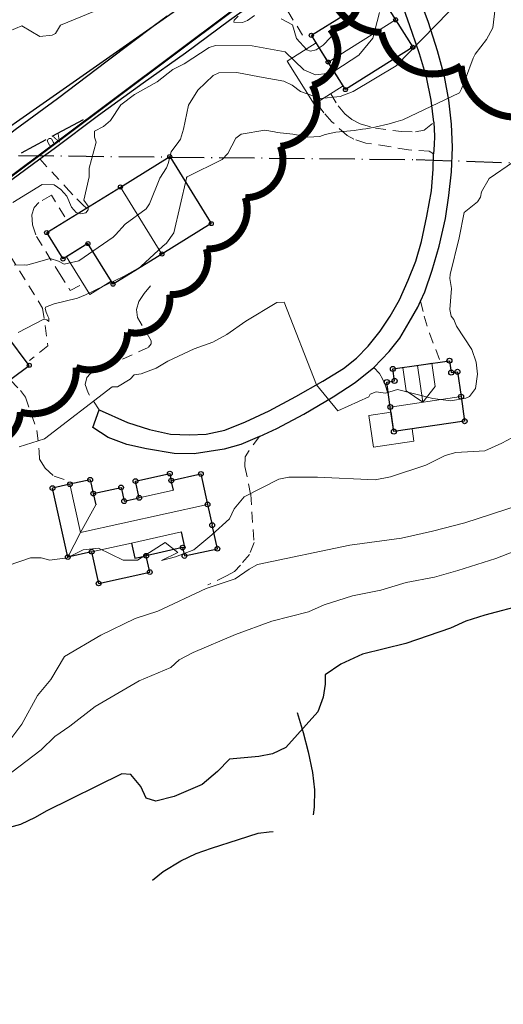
# Model space of a CAD drawing. Header units: metres. Extents: x 0 to 385757, y 0 to 6885278.
# Tile 88 of 108: x 309106 to 309175, y 6884042 to 6884182. Entities that reach past the tile are written whole.
import ezdxf

# ---------------------------------------------------------------- set-up
doc = ezdxf.new("R2010")
doc.units = ezdxf.units.M
for name, pattern in [('AvløpFelles', [7, 5, -1, 0, -1]), ('Overvann', [6, 5, -1]), ('STVEGKANT', [2.5, 1.5, -1])]:
    doc.linetypes.add(name, pattern=pattern)
for name, color, linetype, lineweight in [('_Ny overvann', 253, 'Continuous', 50), ('K--DI---05061--Veranda-HUSDIV', 8, 'Continuous', 9), ('K--DI---05080--Bygningslinje-HUSDIV', 8, 'Continuous', 9), ('K--DI---05081--Taksprang-HUSDIV', 8, 'Continuous', 9), ('K--DI---07007--AnnetVegarealAvgrensning-STVEGKANT', 252, 'STVEGKANT', 20), ('K--DI---07018--Vegdekkekant-VKANT', 250, 'Continuous', 25), ('K--DI---08000--LednTraseseksjon-Avløp felles', 1, 'AvløpFelles', 25), ('K--DI---08000--LednTraseseksjon-Over vann', 7, 'Overvann', 25), ('K--DI---08000--LednTraseseksjon-Vann', 5, 'Continuous', 25), ('K--DI---Høydekurve-KURVE', 8, 'Continuous', 9), ('K--DI---Høydekurve-TKURVE', 7, 'Continuous', 20), ('K--DI---Mønelinje-HUSDIV', 8, 'Continuous', 9)]:
    doc.layers.add(name, color=color, linetype=linetype, lineweight=lineweight)
doc.layers.add('_Tiltak avløp Selje', color=1, linetype='Continuous', true_color=0xff0000)
doc.layers.add('K--DI---HUS_PRIKK', color=7, linetype='Continuous', true_color=0x000000)
for name, color, linetype in [('K--DI---', 7, 'Continuous'), ('K--DI---02003--Forsenkningskurve-FORKURVE', 8, 'STREK MED BDS208'), ('K--DI---05009--TaksprangBunn', 9, 'Continuous'), ('K--DI---05014--Takkant-HUS_PRIKK', 8, 'Continuous'), ('K--DI---09111--KantUtsnitt', 9, 'Continuous'), ('K--DI---KanalGrøft', 153, 'Continuous'), ('K--DI---LednTraseseksjon-OV-Sosiinfo', 9, 'Continuous'), ('K--DI---VegAnnenAvgrensning', 9, 'Continuous')]:
    doc.layers.add(name, color=color, linetype=linetype)
doc.styles.add('Focus CAT', font='isocpeur.ttf')
doc.linetypes.add('STREK MED BDS208', pattern='A,3.5,[208,BDS.shx,S=128,R=0,X=0,Y=0]', length=3.5)

# ---------------------------------------------------------------- blocks, each defined once
blk = doc.blocks.new('BDS199')
at = {"layer": 'K--DI---'}
blk.add_circle((0, 0), 5, dxfattribs=at)

msp = doc.modelspace()

# ---------------------------------------------------------------- linework, layer by layer
at = {"layer": '_Ny overvann'}
msp.add_lwpolyline([(308993.1561, 6884072.1372), (309044.3592, 6884113.2686), (309103.3562, 6884158.4981), (309152.7584, 6884195.4987), (309155.0397, 6884196.9125)], dxfattribs=at)
at = {"layer": '_Tiltak avløp Selje', "const_width": 1}
for points in [[(309150.3424, 6884190.8993, 0.52056705), (309157.401, 6884180.0551, 0.52056705), (309157.401, 6884180.0551, 0.52056705), (309168.6708, 6884175.3316, 0.52056705), (309168.6708, 6884175.3316, 0.52056705), (309179.6047, 6884168.7454, 0.52056705)], [(309099.6272, 6884122.1033, 0.52056705), (309106.3223, 6884126.321, 0.52056705), (309106.3223, 6884126.321, 0.52056705), (309114.2081, 6884132.6295, 0.52056705), (309114.2081, 6884132.6295, 0.52056705), (309121.4841, 6884137.6239, 0.52056705), (309121.4841, 6884137.6239, 0.52056705), (309127.4309, 6884142.9595, 0.52056705), (309127.4309, 6884142.9595, 0.52056705), (309132.6299, 6884149.413, 0.52056705), (309132.6299, 6884149.413, 0.52056705), (309138.141, 6884156.6579, 0.52056705), (309138.141, 6884156.6579, 0.52056705), (309143.1151, 6884163.9317, 0.52056705), (309143.1151, 6884163.9317, 0.52056705), (309147.6242, 6884172.5776, 0.52056705), (309147.6242, 6884172.5776, 0.52056705), (309150.2088, 6884180.5194, 0.52056705), (309150.2088, 6884180.5194, 0.52056705), (309153.8103, 6884187.3286, 0.52056705)]]:
    msp.add_lwpolyline(points, format="xyb", dxfattribs=at)
at = {"layer": 'K--DI---02003--Forsenkningskurve-FORKURVE', "elevation": 3, "flags": 128}
msp.add_lwpolyline([(309256.99, 6884115.45), (309256.77, 6884115.8), (309253.81, 6884117.22), (309253.1, 6884118.13), (309251.64, 6884120.97), (309251.45, 6884121.88), (309251.83, 6884126.71), (309252.43, 6884130.26), (309252.06, 6884131.57), (309249.74, 6884132), (309245.22, 6884130.75), (309244.79, 6884130.77), (309241.08, 6884132.75), (309235.89, 6884134.97), (309234.83, 6884134.82), (309227.58, 6884130.04), (309224.39, 6884127.79), (309220.01, 6884124.04), (309217.2, 6884121.36), (309212.97, 6884118.3), (309206.99, 6884113.04), (309205.25, 6884111.17), (309202.26, 6884108.99), (309197.65, 6884107.35), (309193.28, 6884104.62), (309191.86, 6884104.12), (309188.95, 6884103.64), (309183.19, 6884101.8), (309181.03, 6884100.33), (309177.74, 6884099.06), (309172.01, 6884097.58), (309169.33, 6884096.72), (309167.16, 6884095.71), (309160.87, 6884093.54), (309154.74, 6884092.02), (309151.65, 6884090.63), (309149.45, 6884089.1), (309149.45, 6884087.81), (309149.16, 6884085.93), (309148.42, 6884083.89), (309143.86, 6884078.84), (309141.97, 6884077.92), (309140.07, 6884077.56), (309135.9, 6884077.16), (309134.2, 6884075.4), (309132.01, 6884073.57), (309128.06, 6884071.89), (309125.49, 6884071.2), (309124.09, 6884071.66), (309123.37, 6884073.29), (309121.95, 6884075.01), (309120.65, 6884075.09), (309109.97, 6884069.83), (309108.42, 6884068.9), (309106.32, 6884067.91), (309102.65, 6884066.94), (309101.76, 6884066.58), (309100.34, 6884065.63), (309098.7, 6884063.84), (309098, 6884062.35), (309096.1, 6884057.27), (309095.2, 6884056.34), (309092, 6884054.82), (309090.13, 6884054.31), (309088.37, 6884053.47), (309082.2, 6884053.08), (309081.42, 6884052.86), (309080.87, 6884052.45), (309081.49, 6884051.93), (309084.55, 6884050.3), (309084.63, 6884047.71), (309081.1, 6884045.06), (309081.15, 6884043.71), (309084.17, 6884042.46)], dxfattribs=at)
at = {"layer": 'K--DI---05009--TaksprangBunn', "linetype": 'Continuous'}
for points in [[(309127.98, 6884115.25, 10.75), (309127.67, 6884116.62, 9.83)], [(309116.63, 6884114.77, 9.45), (309116.98, 6884113.19, 10.5)], [(309129.27, 6884107.12, 9.2), (309129.6, 6884107.19, 9.18), (309129.12, 6884109.35, 10.63)], [(309122.03, 6884107.77, 10.63), (309122.51, 6884105.62, 9.4), (309124.11, 6884105.97, 9.07)]]:
    msp.add_polyline3d(points, dxfattribs=at)
at = {"layer": 'K--DI---05014--Takkant-HUS_PRIKK', "flags": 128}
for points, elevation in [([(309116.19, 6884116.73), (309116.63, 6884114.77)], 10.5), ([(309116.4, 6884106.53), (309113.02, 6884105.78), (309110.86, 6884115.55)], 10.63), ([(309129.27, 6884107.12), (309124.11, 6884105.97)], 10.23)]:
    msp.add_lwpolyline(points, dxfattribs=dict(at, elevation=elevation))
at = {"layer": 'K--DI---05014--Takkant-HUS_PRIKK'}
for points in [[(309152.3, 6884171.97, 14.64), (309149.86, 6884175.87, 17.04), (309147.48, 6884179.66, 14.64), (309152.07, 6884182.53, 14.64), (309151.53, 6884183.39, 14.1), (309152.97, 6884184.29, 14.1), (309152.26, 6884185.42, 13.39), (309155.41, 6884187.4, 13.39), (309156.66, 6884185.41, 14.64), (309157.02, 6884185.64, 14.64), (309159.4, 6884181.85, 17.04), (309161.84, 6884177.96, 14.64), (309152.3, 6884171.97, 14.64)], [(309120.47, 6884158.18, 17.17), (309127.45, 6884162.49, 13.91), (309133.32, 6884153, 13.91), (309126.34, 6884148.69, 17.17), (309119.43, 6884144.42, 13.91), (309115.87, 6884150.17, 13.91), (309112.35, 6884147.99, 12.25), (309110.04, 6884151.73, 12.25), (309120.47, 6884158.18, 17.17)], [(309095.91, 6884137.45, 11.16), (309102.29, 6884128.96, 11.16), (309104.97, 6884130.98, 12.55), (309107.57, 6884132.93, 10.82), (309101.19, 6884141.41, 10.82), (309098.59, 6884139.46, 12.55), (309095.91, 6884137.45, 11.16)], [(309159.26, 6884130.72, 11.74), (309159.01, 6884132.42, 10.45), (309167.02, 6884133.59, 10.45), (309167.27, 6884131.9, 11.74), (309168.14, 6884132.02, 11.74), (309168.66, 6884128.5, 14.4), (309169.17, 6884125.02, 11.74), (309159.16, 6884123.55, 11.74), (309158.65, 6884127.03, 14.4), (309158.14, 6884130.56, 11.74), (309159.26, 6884130.72, 11.74)], [(309116.63, 6884114.77, 9.45), (309120.56, 6884115.64, 9.45), (309120.99, 6884113.7, 10.75), (309123.13, 6884114.17, 10.75), (309122.6, 6884116.54, 9.68), (309127.46, 6884117.61, 9.68), (309127.67, 6884116.62, 10.13)], [(309127.67, 6884116.62, 9.83), (309131.85, 6884117.55, 9.83), (309132.8, 6884113.23, 12.71), (309133.45, 6884110.3, 10.63)], [(309116.19, 6884116.73, 10.5), (309113.32, 6884116.09, 12.71), (309110.86, 6884115.55, 10.63)], [(309129.27, 6884107.12, 9.2), (309129.53, 6884105.94, 8.2), (309134.19, 6884106.97, 8.2), (309133.45, 6884110.3, 10.63)], [(309116.4, 6884106.53, 10.63), (309117.39, 6884102.06, 8.08), (309124.62, 6884103.65, 8.15), (309124.11, 6884105.97, 9.07)]]:
    msp.add_polyline3d(points, dxfattribs=at)
at = {"layer": 'K--DI---05061--Veranda-HUSDIV', "flags": 128}
for points, elevation in [([(309148.15, 6884178.59), (309144.05, 6884176.01), (309147.88, 6884169.91), (309151.98, 6884172.49), (309148.15, 6884178.59)], 12.78), ([(309119.16, 6884144.85), (309116.14, 6884142.98), (309112.85, 6884148.3), (309115.87, 6884150.17), (309119.16, 6884144.85)], 11.66), ([(309161.74, 6884123.93), (309159.16, 6884123.55), (309158.76, 6884126.31), (309155.6, 6884125.85), (309156.26, 6884121.35), (309162, 6884122.19), (309161.74, 6884123.93)], 7.15)]:
    msp.add_lwpolyline(points, dxfattribs=dict(at, elevation=elevation))
at = {"layer": 'K--DI---05080--Bygningslinje-HUSDIV', "flags": 128}
for points, elevation in [([(309127.98, 6884115.25), (309123.13, 6884114.17)], 10.75), ([(309129.12, 6884109.35), (309122.03, 6884107.77)], 10.63), ([(309116.4, 6884106.53), (309122.03, 6884107.77)], 10.63)]:
    msp.add_lwpolyline(points, dxfattribs=dict(at, elevation=elevation))
at = {"layer": 'K--DI---05080--Bygningslinje-HUSDIV'}
for points in [[(309165.02, 6884129.94, 12.94), (309163.24, 6884127.7, 14.4), (309160.9, 6884129.34, 12.94), (309160.42, 6884132.63, 12.94), (309162.48, 6884132.93, 14.4), (309164.54, 6884133.23, 12.94), (309165.02, 6884129.94, 12.94)], [(309113.02, 6884105.78, 10.63), (309114.84, 6884109.25, 12.71), (309116.98, 6884113.19, 10.5)]]:
    msp.add_polyline3d(points, dxfattribs=at)
at = {"layer": 'K--DI---05081--Taksprang-HUSDIV', "elevation": 10.5, "flags": 128}
msp.add_lwpolyline([(309116.63, 6884114.77), (309116.98, 6884113.19)], dxfattribs=at)
at = {"layer": 'K--DI---05081--Taksprang-HUSDIV'}
for points in [[(309127.67, 6884116.62, 10.13), (309127.98, 6884115.25, 10.75)], [(309129.12, 6884109.35, 10.63), (309129.6, 6884107.19, 10.23), (309129.27, 6884107.12, 10.23)], [(309122.03, 6884107.77, 10.63), (309122.51, 6884105.62, 10.23), (309124.11, 6884105.97, 10.23)]]:
    msp.add_polyline3d(points, dxfattribs=at)
at = {"layer": 'K--DI---07007--AnnetVegarealAvgrensning-STVEGKANT'}
for points in [[(309154.19, 6884195.17, 10.54), (309154.45, 6884194.46, 10.45), (309154.2, 6884193.97, 10.42), (309153.46, 6884193.16, 10.54), (309147.69, 6884189.06, 11.21), (309142.82, 6884185.19, 11.34), (309146.43, 6884179.37, 11.48)], [(309150.24, 6884171.39, 8.99), (309151.26, 6884169.67, 8.66), (309152.21, 6884168.54, 8.37), (309153.2, 6884167.76, 8.16), (309154.4, 6884167.11, 8.05), (309156.54, 6884166.53, 7.88), (309160.25, 6884166.03, 7.88), (309162.21, 6884166, 7.89), (309163.46, 6884166.23, 7.85), (309164.79, 6884167.34, 7.89)], [(309164.78, 6884162.88, 7.71), (309164.17, 6884163.24, 7.72), (309161.21, 6884163.44, 7.75), (309158.46, 6884163.93, 7.78), (309155.2, 6884164.39, 7.84), (309153.51, 6884164.97, 7.95), (309152.54, 6884165.47, 8.03), (309150.4, 6884167.42, 8.47), (309149.25, 6884168.68, 8.67), (309148.29, 6884170.01, 8.88)], [(309109.05, 6884162.15, 10.31), (309112.74, 6884158.18, 10.14), (309114.28, 6884156.51, 10.12), (309115.15, 6884155.65, 10.12), (309115.66, 6884155.2, 10.1)], [(309112.61, 6884153.94, 10.02), (309110.7, 6884157.01, 9.98), (309108.91, 6884156.01, 9.91), (309108.26, 6884155.26, 9.9), (309107.95, 6884154.25, 9.86), (309108.03, 6884152.82, 9.65), (309108.59, 6884151.18, 9.46), (309111.83, 6884145.94, 8.17), (309113.36, 6884143.55, 7.93), (309115.23, 6884144.48, 8.1)], [(309100.11, 6884155.64, 10.44), (309102.23, 6884152.67, 10.11), (309109.45, 6884141.03, 7.94), (309110.21, 6884135.67, 7.83), (309107.62, 6884133.61, 8.08)], [(309117.48, 6884126.62, 6.87), (309115.9, 6884129.04, 6.99), (309115.5, 6884130.2, 7.09), (309115.71, 6884131.21, 7.13), (309116.2, 6884131.73, 7.17), (309124.43, 6884135.49, 7.48), (309124.8, 6884135.98, 7.6), (309124.8, 6884136.42, 7.61), (309122.89, 6884139.7, 7.63), (309122.74, 6884140.83, 7.65), (309123.08, 6884141.96, 7.67), (309123.84, 6884143.11, 7.67), (309124.74, 6884144.2, 7.67)], [(309162.94, 6884142.03, 7.4), (309163.45, 6884139.91, 7.48), (309164.18, 6884137.49, 7.71), (309165.67, 6884133.57, 7.87)], [(309156.33, 6884132.63, 7.55), (309157.12, 6884131.77, 7.59), (309157.53, 6884131.04, 7.61), (309157.88, 6884130.29, 7.61), (309158.37, 6884128.74, 7.61)], [(309104.9, 6884130.81, 8.04), (309106.35, 6884129.35, 7.95), (309107.05, 6884128.41, 7.78), (309108.65, 6884123.71, 7.02), (309108.97, 6884120.72, 6.99), (309109.04, 6884119.66, 6.99), (309109.84, 6884118.37, 6.9), (309111.09, 6884117.22, 6.87), (309112.75, 6884116.7, 6.86)], [(309140.13, 6884122.87, 6.49), (309138.68, 6884120.89, 6.35), (309138.14, 6884119.97, 6.28), (309138.09, 6884118.62, 6.24), (309138.9, 6884114.67, 6.04), (309139.37, 6884107.84, 5.54), (309138.71, 6884106.17, 5.45), (309137.44, 6884104.63, 5.41), (309136.61, 6884103.75, 5.41), (309135.49, 6884103.15, 5.44), (309132.82, 6884101.83, 5.44)]]:
    msp.add_polyline3d(points, dxfattribs=at)
at = {"layer": 'K--DI---07018--Vegdekkekant-VKANT'}
for points in [[(309162.94, 6884142.03, 7.4), (309163.54, 6884143.36, 7.35), (309164.58, 6884146.42, 7.35), (309165.54, 6884149.81, 7.35), (309166.44, 6884153.7, 7.35), (309166.95, 6884156.96, 7.35), (309167.32, 6884160.33, 7.36), (309167.47, 6884163.8, 7.6), (309167.33, 6884167.07, 7.95), (309166.94, 6884170.48, 8.16), (309166.32, 6884173.82, 8.42), (309165.33, 6884177.46, 8.61), (309164.06, 6884181.45, 8.95), (309162.45, 6884185.82, 9.54), (309160.93, 6884189.77, 9.65), (309159.72, 6884193, 9.92), (309159.38, 6884194.76, 10.16), (309159.2, 6884196.24, 10.23), (309159.35, 6884197.46, 10.31), (309159.77, 6884199.36, 10.44)], [(309109.05, 6884162.15, 10.31), (309111.1, 6884163.65, 10.31), (309117.39, 6884168.34, 10.31), (309123.69, 6884172.94, 10.31), (309129.68, 6884177.17, 10.54), (309135.92, 6884181.82, 10.75), (309142.62, 6884186.62, 10.76), (309148.8, 6884191.2, 10.73), (309154.19, 6884195.17, 10.54)], [(309164.79, 6884167.34, 7.89), (309164.41, 6884170.46, 8.19), (309163.76, 6884173.74, 8.58), (309162.79, 6884177.03, 8.83), (309161.73, 6884180.05, 9.04), (309160.52, 6884183.57, 9.56), (309159.05, 6884187.19, 9.81), (309158.33, 6884188.92, 9.92)], [(309088.82, 6884153.51, 10.86), (309090.77, 6884154.94, 10.79), (309098.22, 6884160.64, 10.64), (309105.6, 6884166.31, 10.63), (309111.56, 6884170.73, 10.62), (309118.59, 6884176.06, 10.49), (309125.3, 6884181.08, 10.55), (309127.1, 6884182.4, 10.59)], [(309117.48, 6884126.62, 6.87), (309121.49, 6884124.85, 6.62), (309124.6, 6884123.85, 6.62), (309127.54, 6884123.2, 6.61), (309130.19, 6884123.07, 6.54), (309132.58, 6884123.2, 6.48), (309135.22, 6884123.76, 6.48), (309138.16, 6884124.95, 6.49), (309141.49, 6884126.48, 6.51), (309145.3, 6884128.52, 6.78), (309149.1, 6884130.67, 7.07), (309152.03, 6884132.49, 7.28), (309153.88, 6884133.95, 7.44), (309155.5, 6884135.64, 7.49), (309157.23, 6884137.76, 7.5), (309158.63, 6884139.88, 7.47), (309159.93, 6884142.19, 7.3), (309161.2, 6884145.01, 7.3), (309162.27, 6884147.7, 7.3), (309163.08, 6884150.45, 7.33), (309163.83, 6884154.07, 7.35), (309164.47, 6884157.63, 7.36), (309164.7, 6884160.72, 7.56), (309164.78, 6884162.88, 7.71)], [(309140.13, 6884122.87, 6.49), (309142.59, 6884123.97, 6.54), (309146.41, 6884126, 6.83), (309150.56, 6884128.45, 7.28), (309153.66, 6884130.51, 7.49), (309156.33, 6884132.63, 7.55)]]:
    msp.add_polyline3d(points, dxfattribs=at)
at = {"layer": 'K--DI---08000--LednTraseseksjon-Avløp felles'}
msp.add_lwpolyline([(309106.03, 6884162.65), (309162.31, 6884162.06), (309214.19, 6884160.39), (309247.53, 6884146.2)], dxfattribs=at)
at = {"layer": 'K--DI---08000--LednTraseseksjon-Over vann'}
msp.add_lwpolyline([(309115.18, 6884167.7), (309106.41, 6884162.97)], dxfattribs=at)
at = {"layer": 'K--DI---08000--LednTraseseksjon-Vann'}
msp.add_polyline3d([(309202, 6884240.1, 0), (309200.31, 6884238.88, 10.01), (309194.99, 6884235.88, 9.82), (309178.11, 6884218.08, 0), (309090.77, 6884156.88, 0), (309078.29, 6884147.23, 0)], dxfattribs=at)
at = {"layer": 'K--DI---09111--KantUtsnitt', "linetype": 'Continuous', "elevation": 6.87}
msp.add_lwpolyline([(309116.58, 6884124.13), (309117.48, 6884126.62)], dxfattribs=at)
at = {"layer": 'K--DI---09111--KantUtsnitt', "linetype": 'Continuous'}
for points in [[(309162.94, 6884142.03, 7.4), (309163.54, 6884143.36, 7.35), (309164.58, 6884146.42, 7.35), (309165.54, 6884149.81, 7.35), (309166.44, 6884153.7, 7.35), (309166.95, 6884156.96, 7.35), (309167.32, 6884160.33, 7.36), (309167.47, 6884163.8, 7.6), (309167.33, 6884167.07, 7.95), (309166.94, 6884170.48, 8.16), (309166.32, 6884173.82, 8.42), (309165.33, 6884177.46, 8.61), (309164.06, 6884181.45, 8.95), (309162.45, 6884185.82, 9.54), (309160.93, 6884189.77, 9.65), (309159.72, 6884193, 9.92), (309159.38, 6884194.76, 10.16), (309159.2, 6884196.24, 10.23), (309159.35, 6884197.46, 10.31), (309159.77, 6884199.36, 10.44)], [(309109.05, 6884162.15, 10.31), (309111.1, 6884163.65, 10.31), (309117.39, 6884168.34, 10.31), (309123.69, 6884172.94, 10.31), (309129.68, 6884177.17, 10.54), (309135.92, 6884181.82, 10.75), (309142.62, 6884186.62, 10.76), (309148.8, 6884191.2, 10.73), (309154.19, 6884195.17, 10.54)], [(309164.79, 6884167.34, 7.89), (309164.41, 6884170.46, 8.19), (309163.76, 6884173.74, 8.58), (309162.79, 6884177.03, 8.83), (309161.73, 6884180.05, 9.04), (309160.52, 6884183.57, 9.56), (309159.05, 6884187.19, 9.81), (309158.33, 6884188.92, 9.92)], [(309088.82, 6884153.51, 10.86), (309090.77, 6884154.94, 10.79), (309098.22, 6884160.64, 10.64), (309105.6, 6884166.31, 10.63), (309111.56, 6884170.73, 10.62), (309118.59, 6884176.06, 10.49), (309125.3, 6884181.08, 10.55), (309127.1, 6884182.4, 10.59)], [(309164.79, 6884167.34, 7.89), (309164.9, 6884165.39, 7.76), (309164.86, 6884164.14, 7.69), (309164.78, 6884162.88, 7.71)], [(309100.11, 6884155.64, 10.44), (309103.1, 6884157.8, 10.3), (309109.05, 6884162.15, 10.31)], [(309117.48, 6884126.62, 6.87), (309121.49, 6884124.85, 6.62), (309124.6, 6884123.85, 6.62), (309127.54, 6884123.2, 6.61), (309130.19, 6884123.07, 6.54), (309132.58, 6884123.2, 6.48), (309135.22, 6884123.76, 6.48), (309138.16, 6884124.95, 6.49), (309141.49, 6884126.48, 6.51), (309145.3, 6884128.52, 6.78), (309149.1, 6884130.67, 7.07), (309152.03, 6884132.49, 7.28), (309153.88, 6884133.95, 7.44), (309155.5, 6884135.64, 7.49), (309157.23, 6884137.76, 7.5), (309158.63, 6884139.88, 7.47), (309159.93, 6884142.19, 7.3), (309161.2, 6884145.01, 7.3), (309162.27, 6884147.7, 7.3), (309163.08, 6884150.45, 7.33), (309163.83, 6884154.07, 7.35), (309164.47, 6884157.63, 7.36), (309164.7, 6884160.72, 7.56), (309164.78, 6884162.88, 7.71)], [(309156.33, 6884132.63, 7.55), (309158.49, 6884134.89, 7.57), (309159.99, 6884136.78, 7.58), (309161.34, 6884139.04, 7.55), (309162.56, 6884141.18, 7.43), (309162.94, 6884142.03, 7.4)], [(309140.13, 6884122.87, 6.49), (309142.59, 6884123.97, 6.54), (309146.41, 6884126, 6.83), (309150.56, 6884128.45, 7.28), (309153.66, 6884130.51, 7.49), (309156.33, 6884132.63, 7.55)], [(309140.13, 6884122.87, 6.49), (309137.49, 6884121.73, 6.43), (309135.13, 6884121.07, 6.44), (309130.92, 6884120.42, 6.42), (309128.09, 6884120.44, 6.54), (309124.18, 6884121.12, 6.68), (309121.38, 6884121.7, 6.85), (309118.73, 6884122.69, 6.94), (309116.58, 6884124.13, 6.87)]]:
    msp.add_polyline3d(points, dxfattribs=at)
at = {"layer": 'K--DI---Høydekurve-KURVE', "flags": 128}
for points, elevation in [([(309118.54, 6884183.79), (309112, 6884181.09), (309111.29, 6884179.9), (309110.79, 6884179.66), (309109.09, 6884179.51), (309106.5, 6884181), (309102.88, 6884179.49)], 11), ([(309166.92, 6884183), (309159.47, 6884175.36), (309153.41, 6884171.68), (309151.58, 6884171), (309148.77, 6884170.73), (309145.95, 6884171.7), (309144.75, 6884172.61), (309143.58, 6884173.17), (309140.15, 6884173.76), (309136.93, 6884174.39), (309134.37, 6884174.33), (309133.58, 6884173.97), (309131.42, 6884171.87), (309130.11, 6884169.77), (309129.41, 6884166.39), (309128.95, 6884164.96), (309128.72, 6884164.64), (309127.64, 6884163.15), (309127.2, 6884161.52), (309126.99, 6884160.9), (309126.04, 6884159.43), (309124.58, 6884155.8), (309124.1, 6884155.1), (309121.15, 6884152.94), (309119.76, 6884151.41), (309119.43, 6884151.06), (309114.59, 6884147.72), (309112.51, 6884147.24), (309111.72, 6884147.66), (309110.54, 6884148.07), (309108.1, 6884147.37), (309107.2, 6884147.1), (309106.85, 6884147.14), (309105.44, 6884147.12)], 9), ([(309173.47, 6884183.52), (309173.17, 6884180.7), (309172.24, 6884179.08), (309170.64, 6884176.98), (309170.35, 6884176.44), (309169.3, 6884173.51), (309168.93, 6884172.55), (309168.73, 6884172.07), (309168.44, 6884171.5), (309160.4, 6884167.69), (309159.45, 6884167.42), (309158.51, 6884167.13), (309156.47, 6884166.64), (309155.17, 6884166.44), (309154.7, 6884166.35), (309153.52, 6884166.19), (309150.94, 6884165.96), (309149.45, 6884165.6), (309148.67, 6884165.34), (309147, 6884165.22), (309146.16, 6884165.44), (309144.87, 6884165.64), (309142.66, 6884165.88), (309142.26, 6884166), (309140.91, 6884166.21), (309137.54, 6884165.68), (309136.8, 6884165.11), (309135.65, 6884162.91), (309134.87, 6884162.07), (309129.92, 6884159.62), (309129.82, 6884159.52), (309129.81, 6884159.47), (309129.81, 6884159.43), (309128.03, 6884151.7), (309127, 6884150.21), (309126.48, 6884149.82), (309123.34, 6884146.91), (309123.27, 6884146.85), (309120.98, 6884145.56), (309115.54, 6884142.92), (309114.39, 6884142.43), (309111.08, 6884141.63), (309109.85, 6884141.17), (309109.84, 6884141), (309109.97, 6884140.47), (309110.19, 6884139.87), (309110.34, 6884139.59), (309110.33, 6884139.12), (309110.08, 6884139.36), (309109.54, 6884139.44), (309106.01, 6884137.58)], 8), ([(309139.45, 6884182.48), (309138.44, 6884181.77), (309137.73, 6884181.49), (309136.51, 6884181.54), (309136.55, 6884181.82), (309137.13, 6884182.39)], 11), ([(309153.22, 6884182.52), (309149.14, 6884178.26), (309148.17, 6884177.58), (309147.35, 6884177.42), (309146.85, 6884177.62), (309145.37, 6884179.19), (309144.82, 6884181.14), (309143.23, 6884181.97)], 11), ([(309176.09, 6884161.76), (309172.65, 6884159.39), (309171.54, 6884157.5), (309171.39, 6884156.76), (309170.97, 6884156.09), (309169.12, 6884154.57), (309168.41, 6884150.98), (309167.11, 6884145.8), (309167.05, 6884145.21), (309167.29, 6884143.83), (309167.08, 6884140.86), (309167.27, 6884139.91), (309167.66, 6884139.43), (309168.01, 6884138.5), (309170.17, 6884135.16), (309170.78, 6884133.4), (309170.98, 6884131.69), (309170.71, 6884129.64), (309169.87, 6884128.54), (309169.33, 6884128.26), (309167.22, 6884127.89), (309164.66, 6884128.24), (309159.67, 6884129.49), (309157.99, 6884129), (309156.65, 6884129.19), (309155.82, 6884128.85), (309155.62, 6884128.49), (309151.22, 6884126.49), (309148.21, 6884130.17), (309143.64, 6884141.88), (309142.58, 6884141.84), (309138.21, 6884139.19), (309135.51, 6884137.28), (309133.54, 6884136.22), (309130.88, 6884135.27), (309127.18, 6884133.54), (309125.51, 6884132.54), (309123.42, 6884131.73), (309122.39, 6884131.58), (309121.86, 6884130.98), (309120.04, 6884129.91), (309119.28, 6884129.87), (309109.75, 6884122.52), (309106.16, 6884121.41)], 7), ([(309175.84, 6884122.67), (309174.45, 6884121.89), (309172.04, 6884120.84), (309167.9, 6884120.6), (309166.39, 6884120.18), (309163.68, 6884118.78), (309158.66, 6884117.13), (309156.51, 6884116.7), (309148.35, 6884117.1), (309144.28, 6884117.11), (309142.9, 6884116.83), (309137.96, 6884114.33), (309136.54, 6884112.62), (309135.88, 6884111.18), (309133.4, 6884108.92), (309130.86, 6884106.81), (309128.26, 6884105.83), (309126.27, 6884105.28), (309128.57, 6884106.44), (309126.81, 6884107.84), (309122.88, 6884105.34), (309120.85, 6884105.34), (309117.37, 6884107.06), (309115.2, 6884106.79), (309112.94, 6884105.67), (309110.47, 6884105.36), (309109.24, 6884105.67), (309107.74, 6884105.66), (309102.87, 6884104.03)], 6), ([(309183.62, 6884109.48), (309173.59, 6884105.57), (309168.22, 6884103.86), (309164.91, 6884102.96), (309160.89, 6884102.17), (309157.3, 6884101.08), (309153.3, 6884100.3), (309149.27, 6884099.03), (309147.06, 6884098.01), (309141.87, 6884096.69), (309136.76, 6884094.8), (309130.78, 6884092.28), (309128.76, 6884091.25), (309127.58, 6884090.15), (309123.1, 6884088.26), (309116.89, 6884084.64), (309113.31, 6884081.86), (309111.18, 6884080.38), (309109.26, 6884078.47), (309105.09, 6884075.32)], 4)]:
    msp.add_lwpolyline(points, dxfattribs=dict(at, elevation=elevation))
at = {"layer": 'K--DI---Høydekurve-TKURVE', "flags": 128}
for points, elevation in [([(309157.1, 6884182.89), (309156.18, 6884179.26), (309154.18, 6884176.85), (309150.79, 6884174.63), (309149.71, 6884174.23), (309148.06, 6884174.07), (309146.41, 6884174.76), (309143.79, 6884177.32), (309139.1, 6884178.19), (309133.94, 6884178.21), (309133.04, 6884177.91), (309129.47, 6884175.64), (309127.88, 6884174.8), (309125.66, 6884173.07), (309122.48, 6884171.28), (309120.52, 6884169.82), (309119.05, 6884167.6), (309118.08, 6884166.77), (309116.8, 6884166.08), (309116.8, 6884165.23), (309117.02, 6884164.53), (309116.07, 6884160.83), (309116.07, 6884159.63), (309115.27, 6884156.31), (309115.9, 6884155.45), (309115.9, 6884154.94), (309115.56, 6884154.53), (309114.81, 6884154.38), (309114.23, 6884154.59), (309113.57, 6884155.33), (309112.89, 6884156.9), (309112.04, 6884157.81), (309111.08, 6884158.47), (309109.42, 6884158.55), (309105.26, 6884156.01)], 10), ([(309176.88, 6884113.14), (309169.2, 6884110.63), (309164.63, 6884109.45), (309160.22, 6884108.48), (309152.93, 6884107.49), (309139.84, 6884104.72), (309138.69, 6884104.07), (309136.71, 6884102.68), (309132.59, 6884101.31), (309125.78, 6884098.13), (309122.57, 6884097.08), (309117.68, 6884094.73), (309112.54, 6884091.7), (309110.61, 6884088.43), (309108.74, 6884086.16), (309106.52, 6884082.11), (309105.12, 6884080.23)], 5)]:
    msp.add_lwpolyline(points, dxfattribs=dict(at, elevation=elevation))
at = {"layer": 'K--DI---KanalGrøft', "linetype": 'Continuous'}
for points in [[(309145.45, 6884083.8, 2.25), (309146.3, 6884080.95, 2.05), (309147.02, 6884078.2, 1.99), (309147.64, 6884075.26, 1.99), (309147.92, 6884072.82, 1.99), (309147.9, 6884070.36, 1.99), (309147.74, 6884069.31, 1.96)], [(309125.01, 6884060.03, 2.07), (309126.52, 6884061.27, 2.04), (309129.02, 6884062.76, 2.03), (309131.18, 6884063.79, 2), (309133.36, 6884064.58, 1.99), (309137.17, 6884065.79, 1.95), (309139.94, 6884066.7, 1.94), (309141.52, 6884066.89, 1.89), (309142.06, 6884066.91, 1.89)]]:
    msp.add_polyline3d(points, dxfattribs=at)
at = {"layer": 'K--DI---Mønelinje-HUSDIV', "flags": 128}
for points, elevation in [([(309149.86, 6884175.87), (309159.4, 6884181.85)], 17.04), ([(309126.34, 6884148.69), (309120.47, 6884158.18)], 17.17), ([(309163.24, 6884127.7), (309162.48, 6884132.93)], 14.4), ([(309168.66, 6884128.5), (309158.65, 6884127.03)], 14.4), ([(309113.32, 6884116.09), (309114.84, 6884109.25)], 12.71), ([(309132.8, 6884113.23), (309114.84, 6884109.25)], 12.71)]:
    msp.add_lwpolyline(points, dxfattribs=dict(at, elevation=elevation))
at = {"layer": 'K--DI---VegAnnenAvgrensning', "linetype": 'Continuous', "elevation": 6.87}
msp.add_lwpolyline([(309116.58, 6884124.13), (309117.48, 6884126.62)], dxfattribs=at)
at = {"layer": 'K--DI---VegAnnenAvgrensning', "linetype": 'Continuous'}
for points in [[(309164.79, 6884167.34, 7.89), (309164.9, 6884165.39, 7.76), (309164.86, 6884164.14, 7.69), (309164.78, 6884162.88, 7.71)], [(309100.11, 6884155.64, 10.44), (309103.1, 6884157.8, 10.3), (309109.05, 6884162.15, 10.31)], [(309156.33, 6884132.63, 7.55), (309158.49, 6884134.89, 7.57), (309159.99, 6884136.78, 7.58), (309161.34, 6884139.04, 7.55), (309162.56, 6884141.18, 7.43), (309162.94, 6884142.03, 7.4)], [(309140.13, 6884122.87, 6.49), (309137.49, 6884121.73, 6.43), (309135.13, 6884121.07, 6.44), (309130.92, 6884120.42, 6.42), (309128.09, 6884120.44, 6.54), (309124.18, 6884121.12, 6.68), (309121.38, 6884121.7, 6.85), (309118.73, 6884122.69, 6.94), (309116.58, 6884124.13, 6.87)]]:
    msp.add_polyline3d(points, dxfattribs=at)

# ---------------------------------------------------------------- block references
at = {"layer": 'K--DI---HUS_PRIKK', "linetype": 'Continuous'}
for p, xscale, yscale, rotation in [((309159.4, 6884181.85, 17.04), 0.05803370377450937, 0.05803370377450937, 302.0979663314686), ((309147.48, 6884179.66, 14.64), 0.05805264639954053, 0.05805264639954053, 32.01660227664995), ((309161.84, 6884177.96, 14.64), 0.05802767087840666, 0.05802767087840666, 212.1239966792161), ((309149.86, 6884175.87, 17.04), 0.05802685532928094, 0.05802685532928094, 122.1275199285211), ((309152.3, 6884171.97, 14.64), 0.05804910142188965, 0.05804910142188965, 122.0317867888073), ((309152.3, 6884171.97, 14.64), 0.05804910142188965, 0.05804910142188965, 122.0317867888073), ((309127.45, 6884162.49, 13.91), 0.05811832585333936, 0.05811832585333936, 301.738690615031), ((309120.47, 6884158.18, 17.17), 0.05812892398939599, 0.05812892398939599, 31.69443875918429), ((309120.47, 6884158.18, 17.17), 0.05812892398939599, 0.05812892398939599, 31.69443875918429), ((309133.32, 6884153, 13.91), 0.05812892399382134, 0.05812892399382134, 211.6944387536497), ((309110.04, 6884151.73, 12.25), 0.05811968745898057, 0.05811968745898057, 31.73299629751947), ((309115.87, 6884150.17, 13.91), 0.05811068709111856, 0.05811068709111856, 211.7706859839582), ((309112.35, 6884147.99, 12.25), 0.05812724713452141, 0.05812724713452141, 121.7014296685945), ((309126.34, 6884148.69, 17.17), 0.05812428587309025, 0.05812428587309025, 211.71378512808), ((309119.43, 6884144.42, 13.91), 0.0581125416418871, 0.0581125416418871, 121.7629103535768), ((309107.57, 6884132.93, 10.82), 0.05713061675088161, 0.05713061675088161, 126.9562839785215), ((309159.01, 6884132.42, 10.45), 0.07054464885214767, 0.07054464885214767, 8.310277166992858), ((309167.02, 6884133.59, 10.45), 0.07044911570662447, 0.07044911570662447, 278.4146817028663), ((309167.27, 6884131.9, 11.74), 0.07096863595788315, 0.07096863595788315, 7.853313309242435), ((309168.14, 6884132.02, 11.74), 0.07045944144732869, 0.07045944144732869, 278.4033710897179), ((309158.14, 6884130.56, 11.74), 0.07071067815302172, 0.07071067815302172, 8.130102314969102), ((309159.26, 6884130.72, 11.74), 0.07049370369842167, 0.07049370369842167, 98.36588612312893), ((309159.26, 6884130.72, 11.74), 0.07049370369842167, 0.07049370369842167, 98.36588612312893), ((309168.66, 6884128.5, 14.4), 0.07051974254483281, 0.07051974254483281, 278.3374444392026), ((309158.65, 6884127.03, 14.4), 0.07062675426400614, 0.07062675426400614, 98.22097583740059), ((309169.17, 6884125.02, 11.74), 0.07050426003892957, 0.07050426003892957, 188.3543508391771), ((309159.16, 6884123.55, 11.74), 0.07051974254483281, 0.07051974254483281, 98.33744443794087), ((309127.46, 6884117.61, 9.68), 0.06746851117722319, 0.06746851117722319, 281.9761324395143), ((309131.85, 6884117.55, 9.83), 0.06714569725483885, 0.06714569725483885, 282.4023581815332), ((309113.32, 6884116.09, 12.71), 0.0671618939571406, 0.0671618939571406, 192.3807569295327), ((309116.19, 6884116.73, 10.5), 0.06701978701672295, 0.06701978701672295, 192.5710768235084), ((309116.19, 6884116.73, 10.5), 0.0669593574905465, 0.0669593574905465, 282.6525565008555), ((309120.56, 6884115.64, 9.45), 0.06707454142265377, 0.06707454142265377, 282.497532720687), ((309122.6, 6884116.54, 9.68), 0.06713516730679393, 0.06713516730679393, 12.41641421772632), ((309127.67, 6884116.62, 10.13), 0.06746851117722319, 0.06746851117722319, 281.9761324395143), ((309127.67, 6884116.62, 9.83), 0.06704042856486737, 0.06704042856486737, 12.54332031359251), ((309110.86, 6884115.55, 10.63), 0.0671618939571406, 0.0671618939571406, 192.3807569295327), ((309110.86, 6884115.55, 10.63), 0.06709755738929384, 0.06709755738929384, 102.4666984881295), ((309116.63, 6884114.77, 9.45), 0.06708576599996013, 0.06708576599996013, 12.48248938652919), ((309116.63, 6884114.77, 10.5), 0.0669593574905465, 0.0669593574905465, 282.6525565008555), ((309120.99, 6884113.7, 10.75), 0.0671572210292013, 0.0671572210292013, 12.3869867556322), ((309123.13, 6884114.17, 10.75), 0.06699416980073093, 0.06699416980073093, 102.6055773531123), ((309132.8, 6884113.23, 12.71), 0.06706666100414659, 0.06706666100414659, 282.5081008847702), ((309133.45, 6884110.3, 10.63), 0.06706666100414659, 0.06706666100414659, 282.5081008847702), ((309133.45, 6884110.3, 10.63), 0.0670512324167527, 0.0670512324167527, 102.5288077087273), ((309116.4, 6884106.53, 10.63), 0.06708158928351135, 0.06708158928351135, 282.4880857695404), ((309116.4, 6884106.53, 10.63), 0.06706460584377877, 0.06706460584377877, 192.5108579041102), ((309124.11, 6884105.97, 9.07), 0.06714896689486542, 0.06714896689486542, 102.3979956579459), ((309124.11, 6884105.97, 10.23), 0.06702499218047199, 0.06702499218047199, 192.5640738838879), ((309129.27, 6884107.12, 9.2), 0.06712803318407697, 0.06712803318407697, 282.4259428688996), ((309129.27, 6884107.12, 10.23), 0.06702499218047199, 0.06702499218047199, 192.5640738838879), ((309129.53, 6884105.94, 8.2), 0.06709979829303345, 0.06709979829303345, 12.463698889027), ((309134.19, 6884106.97, 8.2), 0.0670512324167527, 0.0670512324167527, 102.5288077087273), ((309113.02, 6884105.78, 10.63), 0.06709755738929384, 0.06709755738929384, 102.4666984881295), ((309124.62, 6884103.65, 8.15), 0.06714896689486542, 0.06714896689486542, 102.3979956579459), ((309117.39, 6884102.06, 8.08), 0.06714530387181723, 0.06714530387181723, 12.4028831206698)]:
    msp.add_blockref('BDS199', p, dxfattribs=dict(at, xscale=xscale, yscale=yscale, rotation=rotation))

# ---------------------------------------------------------------- texts
at = {"layer": 'K--DI---LednTraseseksjon-OV-Sosiinfo', "linetype": 'Continuous', "insert": (309110.795, 6884165.335), "char_height": 1.25, "attachment_point": 2, "rotation": 28.339701, "style": 'Focus CAT'}
msp.add_mtext('OV', dxfattribs=at)

doc.saveas('drawing.dxf')
